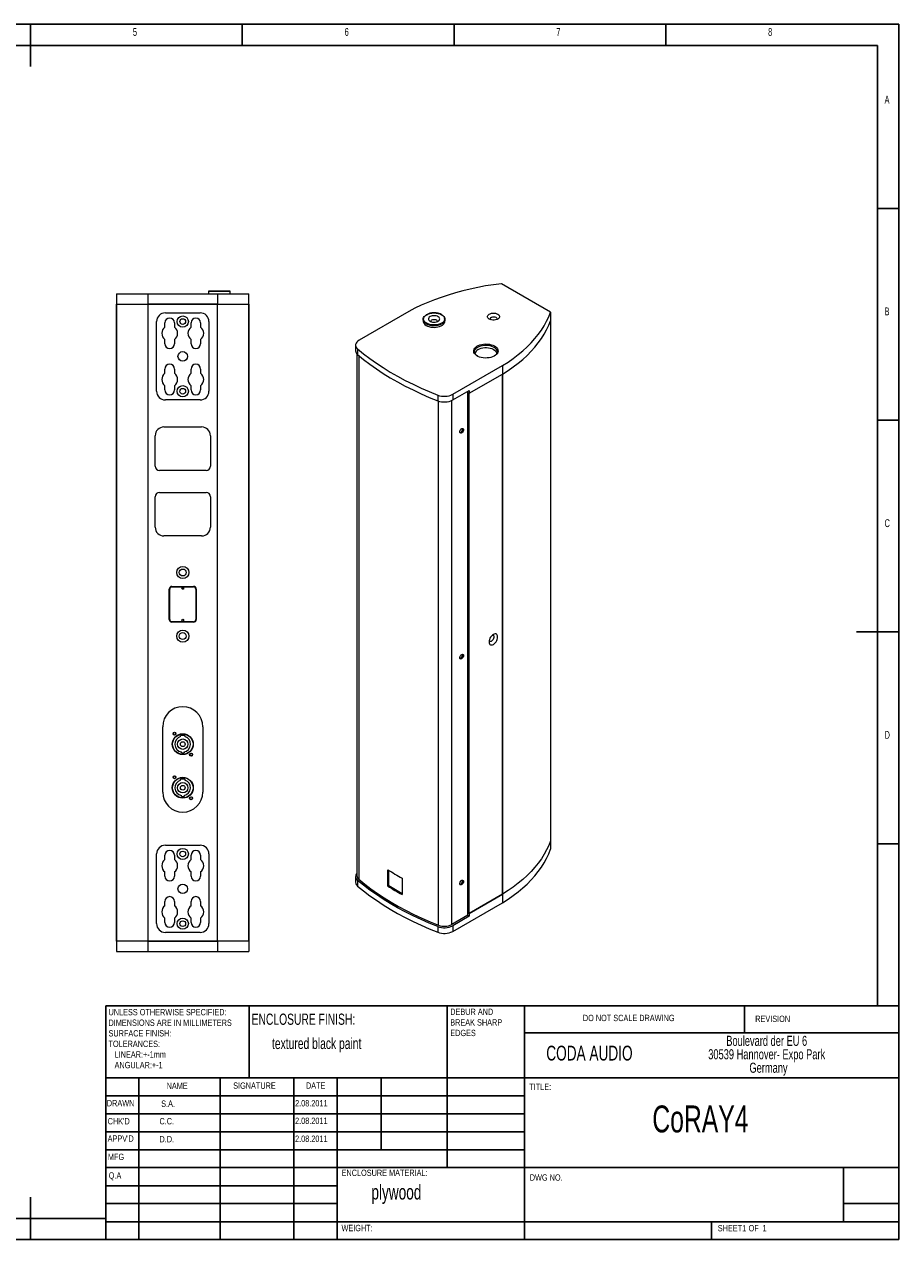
# Model space of a CAD drawing. Header units: millimetres. Extents: x -590 to 1403, y 269 to 1664.
# Tile 2 of 2: x 399 to 1403, y 269 to 1664. Entities that reach past the tile are written whole.
import ezdxf

# ---------------------------------------------------------------- set-up
doc = ezdxf.new("R2010")
doc.units = ezdxf.units.MM
doc.styles.add('SLDTEXTSTYLE0', font='TXT', dxfattribs={"width": 0.6875})

# ---------------------------------------------------------------- blocks, each defined once
blk = doc.blocks.new('NOTE50')
at = {"color": 7, "char_height": 1.5, "attachment_point": 1, "style": 'SLDTEXTSTYLE0'}
for s, insert in [('UNLESS OTHERWISE SPECIFIED:', (0, 2.5)), ('DIMENSIONS ARE IN MILLIMETERS', (0, 0)), ('SURFACE FINISH:', (0, -2.5)), ('TOLERANCES:', (0, -5)), ('   LINEAR:+-1mm', (0, -7.5)), ('   ANGULAR:+-1', (0, -10))]:
    blk.add_mtext(s, dxfattribs=dict(at, insert=insert))
blk = doc.blocks.new('NOTE39')
at = {"color": 7, "char_height": 1.5, "attachment_point": 1, "style": 'SLDTEXTSTYLE0'}
for s, insert in [('SHEET ', (0, 2.5)), ('1', (5.78, 2.5)), (' OF ', (6.8, 2.5)), ('1', (10.55, 2.5))]:
    blk.add_mtext(s, dxfattribs=dict(at, insert=insert))
blk = doc.blocks.new('NOTE64')
at = {"color": 7, "char_height": 2.3813, "attachment_point": 1, "style": 'SLDTEXTSTYLE0'}
for s, insert in [('       Boulevard der EU 6', (0, 3.38)), ('30539 Hannover- Expo Park', (0, 0.21)), ('                Germany', (0, -2.97))]:
    blk.add_mtext(s, dxfattribs=dict(at, insert=insert))
blk = doc.blocks.new('NOTE48')
at = {"color": 7, "char_height": 1.5, "attachment_point": 1, "style": 'SLDTEXTSTYLE0'}
for s, insert in [('DEBUR AND ', (0, 2.5)), ('BREAK SHARP ', (0, 0)), ('EDGES', (0, -2.5))]:
    blk.add_mtext(s, dxfattribs=dict(at, insert=insert))
blk = doc.blocks.new('1111')
at = {"color": 7, "linetype": 'Continuous'}
for p, q in [((4165.4, 777.9), (2115.4, 777.9)), ((3140.4, 777.9), (3140.4, 727.9)), ((3390.4, 752.9), (3390.4, 777.9)), ((3640.4, 777.9), (3640.4, 752.9)), ((3890.4, 752.9), (3890.4, 777.9)), ((4165.4, -657.1), (4165.4, 777.9)), ((4140.4, 752.9), (2140.4, 752.9)), ((4140.4, 752.9), (4140.4, -380.9)), ((4165.4, 560.4), (4140.4, 560.4)), ((4140.4, 310.4), (4165.4, 310.4)), ((4165.4, 60.4), (4115.4, 60.4)), ((4140.4, -189.6), (4165.4, -189.6)), ((3229.4, -380.9), (4165.4, -380.9)), ((3229.4, -380.9), (3229.4, -657.1)), ((3398.4, -465.9), (3398.4, -380.9)), ((3632.4, -380.9), (3632.4, -572.1)), ((3723.4, -380.9), (3723.4, -657.1)), ((3983.4, -412.8), (3983.4, -380.9)), ((4165.4, -412.8), (3723.4, -412.8)), ((4165.4, -465.9), (3229.4, -465.9)), ((3268.4, -465.9), (3268.4, -657.1)), ((3364.3, -465.9), (3364.3, -657.1)), ((3451.4, -465.9), (3451.4, -657.1)), ((3502.4, -657.1), (3502.4, -465.9)), ((3554.4, -550.9), (3554.4, -465.9)), ((3723.4, -487.1), (3229.4, -487.1)), ((3723.4, -508.4), (3229.4, -508.4)), ((3723.4, -529.6), (3229.4, -529.6)), ((3723.4, -550.9), (3229.4, -550.9)), ((3502.4, -572.1), (3229.4, -572.1)), ((3502.4, -572.1), (4165.4, -572.1)), ((4100.4, -635.9), (4100.4, -572.1)), ((3502.4, -593.4), (3229.4, -593.4)), ((3140.4, -657.1), (3140.4, -607.1)), ((3502.4, -614.6), (3229.4, -614.6)), ((4165.4, -614.6), (4100.4, -614.6)), ((2140.4, -632.1), (3229.4, -632.1)), ((3229.4, -635.9), (4165.4, -635.9)), ((3944.4, -657.1), (3944.4, -635.9)), ((2115.4, -657.1), (4165.4, -657.1))]:
    blk.add_line(p, q, dxfattribs=at)
at = {"xscale": 5, "yscale": 5, "zscale": 5}
for name, p in [('NOTE50', (3232.4, -397.2)), ('NOTE48', (3635.9, -396.8)), ('NOTE64', (3940.5, -433.3)), ('NOTE39', (3951.8, -652.3))]:
    blk.add_blockref(name, p, dxfattribs=at)
at = {"color": 7, "attachment_point": 1, "style": 'SLDTEXTSTYLE0'}
for s, insert, char_height in [('5', (3261.2, 773.5), 9.26), ('6', (3511.2, 773.5), 9.26), ('7', (3761.2, 773.5), 9.26), ('8', (4011.2, 773.5), 9.26), ('A', (4148.7, 693.5), 9.26), ('B', (4148.7, 443.5), 9.26), ('C', (4148.7, 193.5), 9.26), ('D', (4148.7, -56.5), 9.26), ('{\\fTxt|b0|i0|c204|p2;ENCLOSURE} FINISH:', (3401.4, -390.2), 13.229), ('DO NOT SCALE DRAWING', (3792.5, -391.6), 7.5), ('REVISION', (3996, -392.6), 7.5), (' textured black paint', (3422.1, -418.8), 13.229), ('CODA AUDIO', (3749.3, -428.1), 17.5), ('NAME', (3301, -471.8), 7.5), ('SIGNATURE', (3379.6, -471.5), 7.5), ('DATE', (3465.5, -471.4), 7.5), ('TITLE:', (3729.2, -472.9), 7.5), ('DRAWN', (3230.4, -492.2), 7.5), ('S.A.', (3294.6, -492.8), 7.5), ('2.08.2011', (3452.7, -492.3), 7.5), ('CoRAY4', (3874.5, -498.7), 31.75), ("CHK'D", (3231.4, -513.5), 7.5), ('C.C.', (3292.6, -513.5), 7.5), ('2.08.2011', (3452.7, -513), 7.5), ("APPV'D", (3231.4, -534), 7.5), ('D.D.', (3292.6, -534.7), 7.5), ('2.08.2011', (3452.7, -534.2), 7.5), ('MFG', (3231.7, -555.6), 7.5), ('Q.A', (3232.7, -577.6), 7.5), ('{\\fTxt|b0|i0|c204|p2;ENCLOSURE} MATERIAL:', (3507.6, -574.4), 7.5), ('DWG NO.', (3729.8, -580), 7.5), ('plywood', (3542.8, -592.2), 17.5), ('WEIGHT: ', (3507.5, -639.6), 7.49)]:
    blk.add_mtext(s, dxfattribs=dict(at, insert=insert, char_height=char_height))

msp = doc.modelspace()

# ---------------------------------------------------------------- linework, layer by layer
at = {"color": 7, "linetype": 'Continuous', "lineweight": 15}
for p, q in [((505.139, 1355.128), (541.139, 1355.128)), ((505.139, 1355.128), (505.139, 1343.128)), ((541.139, 1355.128), (621.139, 1355.128)), ((541.139, 1355.128), (541.139, 1343.128)), ((610.639, 1357.628), (610.639, 1355.128)), ((635.639, 1357.628), (610.639, 1357.628)), ((635.139, 1358.128), (611.139, 1358.128)), ((621.139, 1355.128), (657.139, 1355.128)), ((621.139, 1355.128), (621.139, 1343.128)), ((635.639, 1355.128), (635.639, 1357.628)), ((657.139, 1343.128), (657.139, 1355.128)), ((1003.342, 1333.933), (946.774, 1366.59)), ((505.139, 1343.128), (505.139, 612.128)), ((505.139, 612.128), (505.139, 1343.128)), ((505.139, 1343.128), (541.139, 1343.128)), ((505.139, 1343.128), (541.139, 1343.128)), ((621.139, 1343.128), (541.139, 1343.128)), ((541.139, 1343.128), (541.139, 612.128)), ((541.139, 1343.128), (541.139, 612.128)), ((541.139, 1343.128), (621.139, 1343.128)), ((621.139, 612.128), (621.139, 1343.128)), ((621.139, 612.128), (621.139, 1343.128)), ((621.139, 1343.128), (657.139, 1343.128)), ((621.139, 1343.128), (657.139, 1343.128)), ((657.139, 612.128), (657.139, 1343.128)), ((657.139, 1343.128), (657.139, 612.128)), ((561.139, 1333.128), (601.139, 1333.128)), ((561.139, 1333.128), (601.139, 1333.128)), ((840.708, 1334.75), (783.432, 1301.685)), ((857.074, 1325.697), (857.074, 1323.656)), ((882.074, 1323.656), (882.074, 1325.697)), ((1003.342, 1333.933), (1003.342, 1324.135)), ((551.139, 1243.128), (551.139, 1323.128)), ((551.139, 1243.128), (551.139, 1323.128)), ((560.639, 1316.752), (560.639, 1321.628)), ((571.639, 1321.628), (571.639, 1316.752)), ((590.639, 1316.752), (590.639, 1321.628)), ((601.639, 1321.628), (601.639, 1316.752)), ((611.139, 1323.128), (611.139, 1243.128)), ((611.139, 1323.128), (611.139, 1243.128)), ((1003.342, 1324.135), (1003.342, 727.244)), ((1003.342, 1324.135), (1003.342, 727.244)), ((560.639, 1297.628), (560.639, 1302.504)), ((571.639, 1302.504), (571.639, 1297.628)), ((590.639, 1297.628), (590.639, 1302.504)), ((601.639, 1302.504), (601.639, 1297.628)), ((779.478, 1296.175), (779.478, 1289.642)), ((780.978, 1286.072), (780.978, 687.035)), ((781.825, 1291.783), (781.825, 1285.251)), ((783.064, 1284.209), (783.064, 683.132)), ((890.912, 1239.638), (948.188, 1272.703)), ((948.188, 1272.703), (948.188, 1262.904)), ((560.639, 1263.752), (560.639, 1268.628)), ((571.639, 1268.628), (571.639, 1263.752)), ((590.639, 1263.752), (590.639, 1268.628)), ((601.639, 1268.628), (601.639, 1263.752)), ((910.004, 1240.861), (948.188, 1262.904)), ((910.004, 1240.861), (948.188, 1262.904)), ((948.188, 666.013), (948.188, 1262.904)), ((948.188, 1262.904), (948.188, 666.013)), ((560.639, 1244.628), (560.639, 1249.504)), ((571.639, 1249.504), (571.639, 1244.628)), ((590.639, 1244.628), (590.639, 1249.504)), ((601.639, 1249.504), (601.639, 1244.628)), ((890.912, 1233.106), (910.004, 1244.127)), ((908.236, 641.724), (908.236, 1243.107)), ((908.236, 1241.882), (910.004, 1240.861)), ((908.236, 1241.882), (910.004, 1240.861)), ((910.004, 1244.127), (910.004, 1240.861)), ((601.139, 1233.128), (561.139, 1233.128)), ((601.139, 1233.128), (561.139, 1233.128)), ((873.76, 1238.711), (873.76, 1232.178)), ((874.605, 630.287), (874.605, 1231.871)), ((889.852, 631.111), (889.852, 1232.555)), ((890.912, 1239.638), (890.912, 1233.106)), ((910.004, 643.97), (910.004, 1240.861)), ((559.47, 1202.128), (602.808, 1202.128)), ((549.47, 1157.128), (549.47, 1192.128)), ((612.808, 1192.128), (612.808, 1157.128)), ((607.808, 1152.128), (554.47, 1152.128)), ((549.47, 1087.128), (549.47, 1122.128)), ((554.47, 1127.128), (607.808, 1127.128)), ((612.808, 1122.128), (612.808, 1087.128)), ((602.808, 1077.128), (559.47, 1077.128)), ((568.739, 1019.128), (593.539, 1019.128)), ((568.739, 1018.628), (593.539, 1018.628)), ((565.639, 981.228), (565.639, 1016.028)), ((566.139, 981.228), (566.139, 1016.028)), ((596.139, 1016.028), (596.139, 981.228)), ((596.639, 1016.028), (596.639, 981.228)), ((593.539, 978.628), (568.739, 978.628)), ((593.539, 978.128), (568.739, 978.128)), ((558.139, 783.128), (558.139, 858.128)), ((604.139, 858.128), (604.139, 783.128)), ((578.639, 846.773), (578.639, 848.128)), ((583.639, 848.128), (578.639, 848.128)), ((583.639, 848.128), (583.639, 846.773)), ((579.639, 828.128), (579.639, 829.254)), ((579.639, 828.128), (582.639, 828.128)), ((582.639, 829.254), (582.639, 828.128)), ((578.639, 796.773), (578.639, 798.128)), ((583.639, 798.128), (578.639, 798.128)), ((583.639, 798.128), (583.639, 796.773)), ((579.639, 778.128), (579.639, 779.254)), ((579.639, 778.128), (582.639, 778.128)), ((582.639, 779.254), (582.639, 778.128)), ((1003.342, 727.244), (1003.342, 717.445)), ((551.139, 632.128), (551.139, 712.128)), ((551.139, 632.128), (551.139, 712.128)), ((561.139, 722.128), (601.139, 722.128)), ((561.139, 722.128), (601.139, 722.128)), ((611.139, 712.128), (611.139, 632.128)), ((611.139, 712.128), (611.139, 632.128)), ((560.639, 705.752), (560.639, 710.628)), ((571.639, 710.628), (571.639, 705.752)), ((590.639, 705.752), (590.639, 710.628)), ((601.639, 710.628), (601.639, 705.752)), ((560.639, 686.628), (560.639, 691.504)), ((571.639, 691.504), (571.639, 686.628)), ((590.639, 686.628), (590.639, 691.504)), ((601.639, 691.504), (601.639, 686.628)), ((779.478, 686.219), (779.478, 679.686)), ((816.515, 675.153), (816.515, 693.934)), ((817.61, 675.745), (817.61, 693.261)), ((832.849, 684.504), (832.849, 665.724)), ((781.825, 681.827), (781.825, 675.295)), ((816.515, 675.153), (817.61, 675.745)), ((560.639, 652.752), (560.639, 657.628)), ((571.639, 657.628), (571.639, 652.752)), ((590.639, 652.752), (590.639, 657.628)), ((601.639, 657.628), (601.639, 652.752)), ((890.912, 623.15), (948.188, 656.215)), ((948.188, 666.013), (910.004, 643.97)), ((910.004, 643.97), (948.188, 666.013)), ((948.188, 666.013), (948.188, 656.215)), ((908.236, 641.724), (889.852, 631.111)), ((908.236, 644.991), (910.004, 643.97)), ((908.236, 644.991), (910.004, 643.97)), ((908.236, 641.724), (910.004, 640.704)), ((910.004, 643.97), (910.004, 640.704)), ((560.639, 633.628), (560.639, 638.504)), ((571.639, 638.504), (571.639, 633.628)), ((590.639, 633.628), (590.639, 638.504)), ((601.639, 638.504), (601.639, 633.628)), ((873.76, 628.755), (873.76, 622.222)), ((910.004, 640.704), (890.912, 629.682)), ((890.912, 629.682), (890.912, 623.15)), ((601.139, 622.128), (561.139, 622.128)), ((601.139, 622.128), (561.139, 622.128)), ((541.139, 612.128), (505.139, 612.128)), ((541.139, 612.128), (505.139, 612.128)), ((505.139, 612.128), (505.139, 600.128)), ((505.139, 600.128), (541.139, 600.128)), ((541.139, 612.128), (621.139, 612.128)), ((621.139, 612.128), (541.139, 612.128)), ((541.139, 612.128), (541.139, 600.128)), ((541.139, 600.128), (621.139, 600.128)), ((657.139, 612.128), (621.139, 612.128)), ((621.139, 612.128), (621.139, 600.128)), ((657.139, 612.128), (621.139, 612.128)), ((621.139, 600.128), (657.139, 600.128)), ((657.139, 612.128), (657.139, 600.128))]:
    msp.add_line(p, q, dxfattribs=at)
at = {"color": 7, "linetype": 'Continuous', "lineweight": 15, "flags": 128}
for points in [[(946.774, 1366.59), (937.704, 1365.375), (928.731, 1363.942), (919.87, 1362.293), (911.137, 1360.431), (902.546, 1358.359), (894.113, 1356.082), (885.853, 1353.602), (877.78, 1350.925), (869.908, 1348.055), (862.252, 1344.996), (854.825, 1341.756), (847.639, 1338.338), (840.708, 1334.75)], [(860.388, 1320.803), (860.368, 1320.816), (859.071, 1321.784), (858.076, 1322.865), (857.413, 1324.028), (857.099, 1325.238), (857.144, 1326.462), (857.546, 1327.663), (858.295, 1328.808), (859.368, 1329.864), (860.205, 1330.474)], [(878.059, 1321.207), (876.373, 1320.397), (874.34, 1319.748), (872.032, 1319.325), (869.574, 1319.178), (867.115, 1319.325), (864.807, 1319.748), (862.774, 1320.397), (861.088, 1321.207), (859.686, 1322.18), (858.561, 1323.354), (857.828, 1324.686), (857.574, 1326.105), (857.828, 1327.525), (858.561, 1328.857), (859.686, 1330.031), (861.088, 1331.004), (862.774, 1331.813), (864.807, 1332.463), (867.115, 1332.886), (869.574, 1333.033), (872.032, 1332.886), (874.34, 1332.463), (876.373, 1331.813), (878.059, 1331.004), (879.461, 1330.031), (880.586, 1328.857), (881.319, 1327.525), (881.574, 1326.105), (881.319, 1324.686), (880.586, 1323.354), (879.461, 1322.18), (878.059, 1321.207)], [(864.977, 1328.759), (864.041, 1328.075), (863.403, 1327.286), (863.098, 1326.433), (863.142, 1325.562), (863.533, 1324.72), (864.249, 1323.953), (865.252, 1323.302), (866.489, 1322.803), (867.891, 1322.481), (869.384, 1322.355), (870.888, 1322.431), (872.321, 1322.705), (873.605, 1323.162), (874.672, 1323.778), (875.465, 1324.52), (875.939, 1325.347), (876.071, 1326.215), (875.852, 1327.077), (875.295, 1327.886), (874.429, 1328.6), (873.302, 1329.179), (871.973, 1329.593), (870.516, 1329.818), (869.007, 1329.844), (867.529, 1329.667), (866.161, 1329.299), (864.977, 1328.759)], [(866.372, 1322.84), (866.148, 1323.241), (866.1, 1323.906), (866.429, 1324.543), (867.099, 1325.085)], [(867.099, 1325.085), (868.036, 1325.471), (869.141, 1325.661), (870.292, 1325.633), (871.365, 1325.392), (872.244, 1324.962), (872.834, 1324.39), (873.071, 1323.739), (872.928, 1323.079), (872.775, 1322.84)], [(878.59, 1330.695), (879.463, 1330.11), (880.613, 1329.082), (881.445, 1327.956), (881.936, 1326.766), (882.071, 1325.544), (881.846, 1324.327), (881.268, 1323.149), (880.354, 1322.045), (879.13, 1321.046), (878.563, 1320.683)], [(942.759, 1331.616), (943.736, 1330.908), (944.417, 1330.093), (944.765, 1329.211), (944.765, 1328.306), (944.417, 1327.424), (943.736, 1326.608), (942.759, 1325.901), (941.534, 1325.337), (940.121, 1324.944), (938.593, 1324.743), (937.026, 1324.743), (935.497, 1324.944), (934.085, 1325.337), (932.86, 1325.901), (931.882, 1326.608), (931.202, 1327.424), (930.853, 1328.306), (930.853, 1329.211), (931.202, 1330.093), (931.882, 1330.908), (932.86, 1331.616), (934.085, 1332.18), (935.497, 1332.573), (937.026, 1332.774), (938.593, 1332.774), (940.121, 1332.573), (941.534, 1332.18), (942.759, 1331.616)], [(934.981, 1327.942), (935.94, 1328.35), (937.066, 1328.578), (938.257, 1328.603), (939.409, 1328.425), (940.418, 1328.059), (941.196, 1327.537), (941.673, 1326.906), (941.807, 1326.222), (941.585, 1325.546), (941.398, 1325.289)], [(948.188, 1272.703), (954.404, 1276.704), (960.324, 1280.852), (965.937, 1285.14), (971.235, 1289.56), (976.207, 1294.104), (980.844, 1298.764), (985.14, 1303.533), (989.085, 1308.401), (992.674, 1313.361), (995.899, 1318.402), (998.755, 1323.518), (1001.238, 1328.698), (1003.342, 1333.933)], [(857.074, 1323.656), (857.099, 1323.197), (857.413, 1321.986), (858.076, 1320.824), (859.071, 1319.743), (860.368, 1318.774), (861.929, 1317.947), (863.71, 1317.283), (865.66, 1316.802), (867.723, 1316.519), (869.839, 1316.441), (871.947, 1316.571), (873.987, 1316.905), (875.9, 1317.432), (877.631, 1318.139), (879.13, 1319.004), (880.354, 1320.004), (881.268, 1321.108), (881.846, 1322.286), (882.071, 1323.503), (882.074, 1323.656)], [(948.188, 1262.904), (954.404, 1266.906), (960.324, 1271.054), (965.937, 1275.342), (971.235, 1279.761), (976.207, 1284.306), (980.844, 1288.966), (985.14, 1293.734), (989.085, 1298.603), (992.674, 1303.562), (995.899, 1308.604), (998.755, 1313.719), (1001.238, 1318.899), (1003.342, 1324.135)], [(948.188, 1262.904), (954.404, 1266.906), (960.324, 1271.054), (965.937, 1275.342), (971.235, 1279.761), (976.207, 1284.306), (980.844, 1288.966), (985.14, 1293.734), (989.085, 1298.603), (992.674, 1303.562), (995.899, 1308.604), (998.755, 1313.719), (1001.238, 1318.899), (1003.342, 1324.135)], [(783.432, 1301.685), (781.931, 1300.654), (780.76, 1299.49), (779.954, 1298.226), (779.537, 1296.902), (779.521, 1295.555), (779.906, 1294.227), (780.682, 1292.957), (781.825, 1291.783)], [(938.87, 1295.082), (940.33, 1294.091), (941.495, 1292.978), (942.337, 1291.771), (942.832, 1290.502), (942.968, 1289.204), (942.741, 1287.91), (942.158, 1286.654), (941.233, 1285.467), (939.991, 1284.382), (938.463, 1283.426), (936.69, 1282.624), (934.716, 1281.997), (932.594, 1281.56), (930.378, 1281.326), (928.125, 1281.299), (925.894, 1281.482), (923.743, 1281.869), (921.728, 1282.45), (919.9, 1283.211), (918.307, 1284.13), (916.99, 1285.186), (915.983, 1286.349), (915.313, 1287.591), (914.996, 1288.879), (915.041, 1290.179), (915.448, 1291.459), (916.204, 1292.684), (917.291, 1293.823), (918.68, 1294.847), (920.336, 1295.729), (922.216, 1296.446), (924.271, 1296.98), (926.447, 1297.316), (928.689, 1297.447), (930.938, 1297.369), (933.136, 1297.083), (935.226, 1296.597), (937.154, 1295.924), (938.87, 1295.082)], [(781.825, 1291.783), (788.689, 1286.18), (795.879, 1280.715), (803.387, 1275.394), (811.203, 1270.223), (819.319, 1265.208), (827.725, 1260.355), (836.411, 1255.67), (845.369, 1251.158), (854.586, 1246.824), (864.054, 1242.673), (873.76, 1238.711)], [(781.825, 1285.251), (788.689, 1279.648), (795.879, 1274.182), (803.387, 1268.861), (811.203, 1263.69), (819.319, 1258.676), (827.725, 1253.823), (836.411, 1249.138), (845.369, 1244.626), (854.586, 1240.292), (864.054, 1236.141), (873.76, 1232.178)], [(919.436, 1283.449), (919.05, 1283.7), (917.803, 1284.709), (916.86, 1285.822), (916.247, 1287.01), (915.982, 1288.24), (916.07, 1289.478), (916.511, 1290.692), (917.291, 1291.846), (918.39, 1292.911), (919.778, 1293.857)], [(919.778, 1293.857), (921.416, 1294.658), (923.261, 1295.292), (925.261, 1295.743), (927.362, 1295.997), (929.508, 1296.049), (931.638, 1295.895), (933.696, 1295.542), (935.625, 1294.997), (937.372, 1294.277), (938.891, 1293.4), (940.138, 1292.392), (941.081, 1291.278), (941.694, 1290.09), (941.959, 1288.86), (941.871, 1287.622), (941.43, 1286.409), (940.65, 1285.254), (939.551, 1284.189), (938.505, 1283.449)], [(920.202, 1291.162), (921.81, 1291.945), (923.624, 1292.559), (925.592, 1292.988), (927.657, 1293.219), (929.76, 1293.244), (931.84, 1293.065), (933.837, 1292.685), (935.695, 1292.115), (937.359, 1291.373), (938.781, 1290.478), (939.922, 1289.458), (940.747, 1288.341), (941.234, 1287.16), (941.366, 1286.289)], [(903.287, 1199.014), (903.159, 1198.102), (902.79, 1197.153), (902.226, 1196.28), (901.534, 1195.59), (900.797, 1195.164), (900.105, 1195.056), (899.54, 1195.277), (899.172, 1195.801), (899.044, 1196.565), (899.172, 1197.476), (899.54, 1198.426), (900.105, 1199.299), (900.797, 1199.989), (901.534, 1200.414), (902.226, 1200.523), (902.79, 1200.302), (903.159, 1199.778), (903.287, 1199.014)], [(902.038, 1200.526), (902.098, 1200.39), (902.226, 1199.626)], [(942.531, 961.193), (942.407, 962.393), (942.041, 963.39), (941.451, 964.133), (940.667, 964.586), (939.729, 964.725), (938.683, 964.544), (937.581, 964.051), (936.48, 963.272), (935.434, 962.246), (934.495, 961.023), (933.711, 959.665), (933.122, 958.241), (932.756, 956.822), (932.632, 955.478), (932.756, 954.278), (933.122, 953.281), (933.711, 952.538), (934.495, 952.085), (935.434, 951.946), (936.48, 952.127), (937.581, 952.62), (938.683, 953.399), (939.729, 954.426), (940.667, 955.648), (941.451, 957.006), (942.041, 958.43), (942.407, 959.85), (942.531, 961.193)], [(936.37, 963.178), (937.053, 963.179), (937.671, 962.873), (938.093, 962.273), (938.281, 961.433), (938.218, 960.425), (937.91, 959.341), (937.384, 958.277), (936.687, 957.326), (935.882, 956.574), (935.038, 956.087), (934.233, 955.909), (933.536, 956.055), (933.011, 956.513), (932.782, 956.963)], [(903.287, 939.762), (903.159, 938.851), (902.79, 937.901), (902.226, 937.029), (901.534, 936.338), (900.797, 935.913), (900.105, 935.804), (899.54, 936.025), (899.172, 936.549), (899.044, 937.313), (899.172, 938.225), (899.54, 939.174), (900.105, 940.047), (900.797, 940.737), (901.534, 941.163), (902.226, 941.271), (902.79, 941.05), (903.159, 940.526), (903.287, 939.762)], [(902.038, 941.274), (902.098, 941.139), (902.226, 940.375)], [(1003.342, 727.244), (1001.238, 722.008), (998.755, 716.828), (995.899, 711.713), (992.674, 706.671), (989.085, 701.711), (985.14, 696.843), (980.844, 692.075), (976.207, 687.414), (971.235, 682.87), (965.937, 678.45), (960.324, 674.163), (954.404, 670.014), (948.188, 666.013)], [(1003.342, 727.244), (1001.238, 722.008), (998.755, 716.828), (995.899, 711.713), (992.674, 706.671), (989.085, 701.711), (985.14, 696.843), (980.844, 692.075), (976.207, 687.414), (971.235, 682.87), (965.937, 678.45), (960.324, 674.163), (954.404, 670.014), (948.188, 666.013)], [(948.188, 656.215), (954.404, 660.216), (960.324, 664.364), (965.937, 668.652), (971.235, 673.072), (976.207, 677.616), (980.844, 682.276), (985.14, 687.045), (989.085, 691.913), (992.674, 696.872), (995.899, 701.914), (998.755, 707.03), (1001.238, 712.21), (1003.342, 717.445)], [(873.76, 628.755), (864.054, 632.717), (854.586, 636.868), (845.369, 641.202), (836.411, 645.714), (827.725, 650.399), (819.319, 655.252), (811.203, 660.267), (803.387, 665.438), (795.879, 670.759), (788.689, 676.224), (781.825, 681.827)], [(781.825, 675.295), (788.689, 669.692), (795.879, 664.227), (803.387, 658.905), (811.203, 653.734), (819.319, 648.72), (827.725, 643.867), (836.411, 639.182), (845.369, 634.67), (854.586, 630.336), (864.054, 626.185), (873.76, 622.222)], [(783.064, 683.132), (789.899, 677.553), (797.058, 672.111), (804.534, 666.812), (812.316, 661.664), (820.397, 656.67), (828.767, 651.838), (837.417, 647.173), (846.336, 642.681), (855.514, 638.365), (864.94, 634.232), (874.605, 630.287)], [(903.287, 680.511), (903.159, 679.599), (902.79, 678.65), (902.226, 677.777), (901.534, 677.086), (900.797, 676.661), (900.105, 676.552), (899.54, 676.773), (899.172, 677.297), (899.044, 678.061), (899.172, 678.973), (899.54, 679.923), (900.105, 680.795), (900.797, 681.486), (901.534, 681.911), (902.226, 682.02), (902.79, 681.799), (903.159, 681.275), (903.287, 680.511)], [(902.038, 682.023), (902.098, 681.887), (902.226, 681.123)]]:
    msp.add_lwpolyline(points, dxfattribs=at)
at = {"color": 7, "linetype": 'Continuous', "lineweight": 15}
for centre, radius in [((581.139, 1323.128), 6.45), ((581.139, 1323.128), 3.25), ((581.139, 1283.128), 5.5), ((581.139, 1243.128), 6.45), ((581.139, 1243.128), 3.25), ((581.139, 1035.128), 7), ((581.139, 1035.128), 4), ((581.139, 1016.828), 1), ((581.139, 980.428), 1), ((581.139, 962.128), 7), ((581.139, 962.128), 4), ((571.639, 850.128), 1.7), ((571.639, 850.128), 1.5), ((581.139, 838.128), 12), ((581.139, 838.128), 11.75), ((581.139, 838.128), 6), ((581.139, 838.128), 2.75), ((590.639, 826.128), 1.7), ((590.639, 826.128), 1.5), ((581.139, 788.128), 12), ((581.139, 788.128), 11.75), ((571.639, 800.128), 1.7), ((571.639, 800.128), 1.5), ((581.139, 788.128), 6), ((581.139, 788.128), 2.75), ((590.639, 776.128), 1.7), ((590.639, 776.128), 1.5), ((581.139, 712.128), 6.45), ((581.139, 712.128), 3.25), ((581.139, 672.128), 5.5), ((581.139, 632.128), 6.45), ((581.139, 632.128), 3.25)]:
    msp.add_circle(centre, radius, dxfattribs=at)
for centre, radius, start, end in [((611.139, 1357.628), 0.5, 90, 180), ((635.139, 1357.628), 0.5, 0, 90), ((561.139, 1323.128), 10, 90, 180), ((561.139, 1323.128), 10, 90, 180), ((566.139, 1321.628), 5.5, 0, 180), ((596.139, 1321.628), 5.5, 0, 180), ((601.139, 1323.128), 10, 0, 90), ((601.139, 1323.128), 10, 0, 90), ((869.06, 1316.237), 16.895, 88.257588, 121.135023), ((869.985, 1315.705), 17.424, 60.797961, 91.351602), ((935.554, 1326.342), 1.699, 109.702109, 218.315343), ((566.139, 1309.628), 9, 127.669887, 232.330113), ((566.139, 1309.628), 9, 307.669887, 52.330113), ((596.139, 1309.628), 9, 127.669887, 232.330113), ((596.139, 1309.628), 9, 307.669887, 52.330113), ((869.584, 1337.26), 18.852, 240.803867, 298.442288), ((566.139, 1297.628), 5.5, 180, 0), ((596.139, 1297.628), 5.5, 180, 0), ((785.243, 1289.901), 5.771, 182.567636, 233.680909), ((922.844, 1285.409), 6.331, 114.663339, 172.013285), ((566.139, 1268.628), 5.5, 0, 180), ((596.139, 1268.628), 5.5, 0, 180), ((566.139, 1256.628), 9, 127.669887, 232.330113), ((566.139, 1256.628), 9, 307.669887, 52.330113), ((596.139, 1256.628), 9, 127.669887, 232.330113), ((596.139, 1256.628), 9, 307.669887, 52.330113), ((561.139, 1243.128), 10, 180, 270), ((561.139, 1243.128), 10, 180, 270), ((566.139, 1244.628), 5.5, 180, 0), ((596.139, 1244.628), 5.5, 180, 0), ((601.139, 1243.128), 10, 270, 0), ((601.139, 1243.128), 10, 270, 0), ((881.293, 1258.451), 21.129, 249.110886, 297.080415), ((881.293, 1251.919), 21.129, 249.110886, 297.080415), ((559.47, 1192.128), 10, 90, 180), ((602.808, 1192.128), 10, 0, 90), ((898.23, 1199.535), 3.997, 284.51779, 1.314797), ((554.47, 1157.128), 5, 180, 270), ((607.808, 1157.128), 5, 270, 0), ((554.47, 1122.128), 5, 90, 180), ((607.808, 1122.128), 5, 0, 90), ((559.47, 1087.128), 10, 180, 270), ((602.808, 1087.128), 10, 270, 0), ((568.739, 1016.028), 3.1, 90, 180), ((568.739, 1016.028), 2.6, 90, 180), ((593.539, 1016.028), 3.1, 0, 90), ((593.539, 1016.028), 2.6, 0, 90), ((568.739, 981.228), 3.1, 180, 270), ((568.739, 981.228), 2.6, 180, 270), ((593.539, 981.228), 3.1, 270, 0), ((593.539, 981.228), 2.6, 270, 0), ((898.23, 940.283), 3.997, 284.51779, 1.314797), ((581.139, 858.128), 23, 0, 180), ((581.139, 838.128), 9, 106.12762, 260.405932), ((581.139, 838.128), 9, 279.594068, 73.87238), ((581.139, 788.128), 9, 106.12762, 260.405932), ((581.139, 788.128), 9, 279.594068, 73.87238), ((581.139, 783.128), 23, 180, 0), ((561.139, 712.128), 10, 90, 180), ((561.139, 712.128), 10, 90, 180), ((566.139, 710.628), 5.5, 0, 180), ((596.139, 710.628), 5.5, 0, 180), ((601.139, 712.128), 10, 0, 90), ((601.139, 712.128), 10, 0, 90), ((566.139, 698.628), 9, 127.669887, 232.330113), ((566.139, 698.628), 9, 307.669887, 52.330113), ((596.139, 698.628), 9, 127.669887, 232.330113), ((596.139, 698.628), 9, 307.669887, 52.330113), ((566.139, 686.628), 5.5, 180, 0), ((596.139, 686.628), 5.5, 180, 0), ((784.806, 686.17), 5.268, 136.614487, 235.532639), ((786.103, 687.265), 5.13, 182.567636, 233.680909), ((988.867, 973.627), 328.533, 238.357872, 241.647505), ((785.243, 679.945), 5.771, 182.567636, 233.680909), ((988.867, 954.847), 328.533, 238.357872, 241.647505), ((988.884, 953.67), 326.461, 238.356229, 241.447846), ((898.23, 681.031), 3.997, 284.518195, 1.314722), ((566.139, 657.628), 5.5, 0, 180), ((596.139, 657.628), 5.5, 0, 180), ((566.139, 645.628), 9, 127.669887, 232.330113), ((566.139, 645.628), 9, 307.669887, 52.330113), ((596.139, 645.628), 9, 127.669887, 232.330113), ((596.139, 645.628), 9, 307.669887, 52.330113), ((561.139, 632.128), 10, 180, 270), ((561.139, 632.128), 10, 180, 270), ((566.139, 633.628), 5.5, 180, 0), ((596.139, 633.628), 5.5, 180, 0), ((601.139, 632.128), 10, 270, 0), ((601.139, 632.128), 10, 270, 0), ((881.293, 648.495), 21.129, 249.110886, 297.080415), ((881.302, 647.834), 18.782, 249.110886, 297.080415), ((881.293, 641.963), 21.129, 249.110886, 297.080415)]:
    msp.add_arc(centre, radius, start, end, dxfattribs=at)

# ---------------------------------------------------------------- block references
at = {"xscale": 0.9719999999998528, "yscale": 0.9720000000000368, "zscale": 0.9720000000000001}
msp.add_blockref('1111', (-2645.982, 908.188), dxfattribs=at)

doc.saveas('drawing.dxf')
